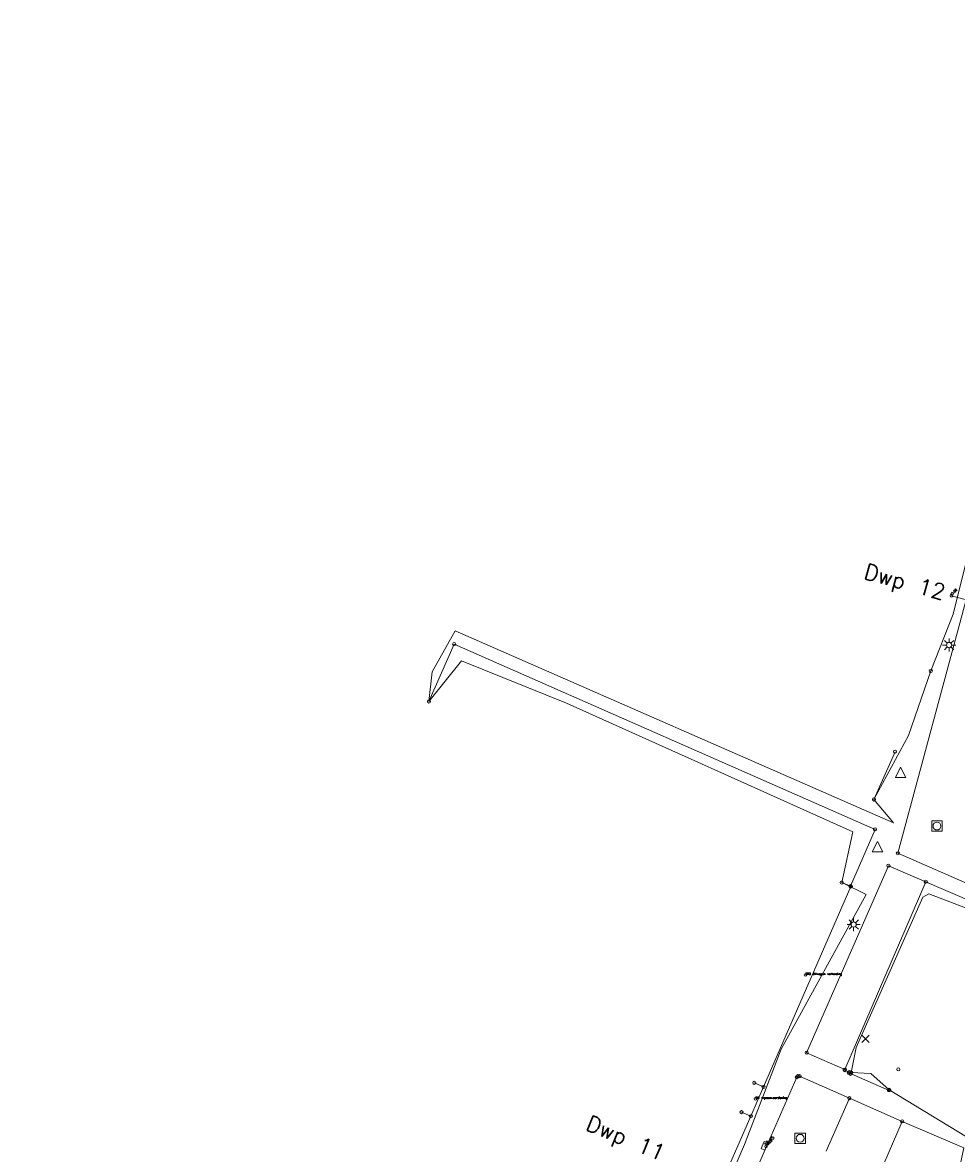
# Model space of a CAD drawing. Header units: metres. Extents: x 131067 to 131441, y 398248 to 398639.
# Tile 3 of 10: x 131070 to 131160, y 398385 to 398493. Entities that reach past the tile are written whole.
import ezdxf
from ezdxf.enums import TextEntityAlignment as Align

# ---------------------------------------------------------------- set-up
doc = ezdxf.new("R2010")
doc.units = ezdxf.units.M
doc.header["$MEASUREMENT"] = 0
doc.linetypes.add('DGN Style 2', pattern=[9.223424, 5.534055, -3.68937])
doc.linetypes.add('DGN Style 3', pattern=[12.912794, 9.223424, -3.68937])
for name, color, linetype, lineweight in [('DUMMY-LINE', 6, 'Continuous', 0), ('DUMMY-POINT', 42, 'Continuous', 0), ('gg-afsc-erfafscheiding', 100, 'Continuous', 0), ('gg-afsc-muur', 40, 'Continuous', 13), ('gg-knt-verharding', 7, 'Continuous', 0), ('gg-knt-verharding nz', 7, 'DGN Style 2', 0), ('gt-grn-groengrens', 62, 'Continuous', 0), ('gt-symb-kolk', 7, 'Continuous', 0), ('gt-symb-lichtmast', 7, 'Continuous', 0), ('gt-symb-rioolschacht', 7, 'Continuous', 0), ('gt-symb-waterafsluiter', 4, 'Continuous', 0), ('lm-lijn-dwarsprofiel', 40, 'DGN Style 3', 0), ('lm-text-dwarsprofiel Tilburg', 40, 'DGN Style 3', 0), ('LM-TEXT-HOOGTE BOVENKANT KOLK', 1, 'Continuous', 0), ('LM-TEXT-INSTROOM HOOGTE', 141, 'Continuous', 0), ('LM-TEXT-MAAIVELDHOOGTE', 211, 'Continuous', 0), ('meetpunt', 252, 'Continuous', 0), ('PNTS', 1, 'Continuous', 0), ('TOPO', 6, 'Continuous', 0)]:
    doc.layers.add(name, color=color, linetype=linetype, lineweight=lineweight)
doc.styles.add('PTXT', font='txt.shx', dxfattribs={"width": 0.75})
doc.styles.get("Standard").update_dxf_attribs({"font": 'txt.shx'})

# ---------------------------------------------------------------- blocks, each defined once
blk = doc.blocks.new('spt9')
blk.add_circle((0, 0), 1.5)
blk = doc.blocks.new('SPT2')
blk.add_circle((0, 0), 2.5)
blk = doc.blocks.new('gg0-RS')
at = {"flags": 128}
blk.add_lwpolyline([(-5, -5), (5, -5), (5, 5), (-5, 5), (-5, -5)], close=True, dxfattribs=at)
blk.add_circle((0, 0), 3.75)
blk = doc.blocks.new('gg0-WAFSL')
for p, q in [((-5, -3.3), (0, 6.7)), ((0, 6.7), (5, -3.3)), ((5, -3.3), (-5, -3.3))]:
    blk.add_line(p, q)
blk = doc.blocks.new('gg0-LMAST')
for p, q in [((-1.8, 1.7), (-4.5, 4.4)), ((-0.1, 2.5), (-0.1, 6.2)), ((1.7, 1.7), (4.4, 4.4)), ((-2.5, 0), (-6.3, 0)), ((-1.8, -1.8), (-4.5, -4.5)), ((-0.1, -2.5), (-0.1, -6.3)), ((4.4, -4.5), (1.7, -1.8)), ((2.5, 0), (6.2, 0))]:
    blk.add_line(p, q)
blk.add_circle((-0.1, 0), 2.5)
blk = doc.blocks.new('SPT10')
at = {"linetype": 'Continuous', "ltscale": 10}
for p, q in [((-3.5, -3.5), (3.5, 3.5)), ((3.5, -3.5), (-3.5, 3.5))]:
    blk.add_line(p, q, dxfattribs=at)
blk = doc.blocks.new('gg0-KOLK')
at = {"flags": 128}
blk.add_lwpolyline([(0, 0), (3.75, 0), (3.75, 4), (-3.75, 4), (-3.75, 0), (0, 0)], dxfattribs=at)

msp = doc.modelspace()

# ---------------------------------------------------------------- linework, layer by layer
at = {"layer": 'DUMMY-LINE', "flags": 128}
for points in [[(131153.59, 398416.94), (131151.73, 398419.16), (131155.02, 398425.26), (131157.15, 398431.42), (131159.29, 398436.83), (131162.18, 398448.46), (131161.11, 398449.86), (131165.33, 398455.12), (131169.29, 398472.28), (131172.03, 398490.74), (131172.68, 398495.54)], [(131150.99, 398410.1), (131148.65, 398411.23), (131149.71, 398416.07), (131122.38, 398428.34), (131112.36, 398432.37), (131109.27, 398428.51), (131109.56, 398431.32), (131111.78, 398435.24), (131153.59, 398416.94)], [(131070.5, 398352.82), (131077.01, 398367.53), (131079.45, 398370.74), (131082.89, 398364.76), (131093.33, 398359.98), (131109.25, 398352.49), (131121.41, 398347.16), (131123.68, 398348.05), (131129.68, 398361.98), (131132.84, 398371.08), (131139.39, 398386.23), (131142.89, 398395.34), (131150.99, 398410.1)], [(131151.42, 398393.01), (131149.55, 398393.11), (131150.02, 398395.49), (131156.39, 398409.84), (131156.98, 398410.14), (131167.31, 398406.21), (131182.37, 398399.44), (131201.97, 398390.88), (131210.83, 398386.57)], [(131153.19, 398391.45), (131151.42, 398393.01)], [(131153.19, 398391.45), (131162.19, 398385.97), (131166.95, 398381.88), (131161.91, 398364.78), (131157.42, 398343.84), (131158.29, 398340.47), (131158.01, 398331.72), (131159.34, 398330.67)]]:
    msp.add_lwpolyline(points, dxfattribs=at)
at = {"layer": 'gg-afsc-erfafscheiding', "flags": 128}
msp.add_lwpolyline([(131149.55, 398393.11), (131149.5, 398392.98)], dxfattribs=at)
at = {"layer": 'gg-afsc-muur', "flags": 128}
msp.add_lwpolyline([(131153.74, 398423.71), (131151.73, 398419.16)], dxfattribs=at)
at = {"layer": 'gg-knt-verharding', "flags": 128}
for points in [[(131218.82, 398385.66), (131154.01, 398414.02), (131162.79, 398446.59)], [(131111.67, 398433.99), (131109.27, 398428.51)], [(131111.67, 398433.99), (131151.83, 398416.3)], [(131151.83, 398416.3), (131149.48, 398410.88), (131149.53, 398410.85), (131141.19, 398391.73), (131139.98, 398388.93), (131132.61, 398372.07), (131131.72, 398372.45)], [(131149.33, 398393.06), (131149.36, 398393.15), (131148.94, 398393.33), (131148.95, 398393.38), (131145.3, 398394.99), (131153.11, 398412.84), (131164.51, 398407.93)], [(131149.48, 398410.88), (131148.65, 398411.23)], [(131149.33, 398393.06), (131153.17, 398391.4)], [(131141.19, 398391.73), (131140.31, 398392.12)], [(131153.17, 398391.4), (131153.19, 398391.45)], [(131139.98, 398388.93), (131139.09, 398389.32)], [(131154.42, 398388.44), (131160.31, 398385.91), (131158.99, 398379.73), (131156.98, 398370.13), (131156.66, 398368.64), (131151.99, 398346.3), (131151.72, 398344.98), (131149.71, 398335.46), (131140.7, 398339.45), (131138.1, 398340.6), (131129.57, 398344.36)]]:
    msp.add_lwpolyline(points, dxfattribs=at)
msp.add_lwpolyline([(131134.88, 398370.91), (131141.48, 398386.03), (131144.37, 398392.66, -0.433861), (131144.64, 398392.75), (131149.38, 398390.66), (131154.42, 398388.44), (131151.32, 398381.3)], format="xyb", dxfattribs=at)
at = {"layer": 'gg-knt-verharding nz', "flags": 128}
msp.add_lwpolyline([(131149.38, 398390.66), (131139.57, 398368.24)], dxfattribs=at)
at = {"layer": 'gt-grn-groengrens', "flags": 128}
msp.add_lwpolyline([(131148.95, 398393.38), (131156.68, 398411.31)], dxfattribs=at)
at = {"layer": 'lm-lijn-dwarsprofiel', "linetype": 'Continuous'}
msp.add_line((131159.13, 398438.59), (131177.93, 398433.44), dxfattribs=at)

# ---------------------------------------------------------------- block references
at = {"layer": 'DUMMY-POINT', "xscale": 0.1, "yscale": 0.1, "zscale": 0.1}
msp.add_blockref('SPT10', (131150.93, 398396.33), dxfattribs=at)
at = {"layer": 'gt-symb-kolk', "xscale": 0.1, "yscale": 0.1, "zscale": 0.1, "rotation": 66.42135027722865}
msp.add_blockref('gg0-KOLK', (131141.48, 398386.03, 13.33), dxfattribs=at)
at = {"layer": 'gt-symb-lichtmast', "xscale": 0.1, "yscale": 0.1, "zscale": 0.1}
for p in [(131158.91, 398433.89, 17.42), (131149.8, 398407.22, 17.57)]:
    msp.add_blockref('gg0-LMAST', p, dxfattribs=at)
at = {"layer": 'gt-symb-rioolschacht', "xscale": 0.1, "yscale": 0.1, "zscale": 0.1}
for p in [(131157.74, 398416.62, 13.35), (131144.69, 398386.83, 13.44)]:
    msp.add_blockref('gg0-RS', p, dxfattribs=at)
at = {"layer": 'gt-symb-waterafsluiter', "xscale": 0.1, "yscale": 0.1, "zscale": 0.1}
for p in [(131154.27, 398421.58, 13.55), (131152.07, 398414.48, 13.55)]:
    msp.add_blockref('gg0-WAFSL', p, dxfattribs=at)
at = {"layer": 'LM-TEXT-HOOGTE BOVENKANT KOLK', "xscale": 0.05, "yscale": 0.05, "zscale": 0.1}
msp.add_blockref('SPT2', (131141.43, 398386.05, 13.45), dxfattribs=at)
at = {"layer": 'LM-TEXT-MAAIVELDHOOGTE', "xscale": 0.05, "yscale": 0.05, "zscale": 0.1}
msp.add_blockref('SPT2', (131159.13, 398438.59, 13.58), dxfattribs=at)
at = {"layer": 'meetpunt', "xscale": 0.1, "yscale": 0.1, "zscale": 0.1}
for p in [(131111.67, 398433.99, 13.55), (131109.27, 398428.51), (131153.74, 398423.71), (131151.73, 398419.16), (131151.83, 398416.3, 13.53), (131154.01, 398414.02, 14.65), (131153.11, 398412.84, 13.54), (131148.65, 398411.23), (131156.68, 398411.31), (131149.48, 398410.88, 13.58), (131149.53, 398410.85, 13.56), (131145.3, 398394.99, 13.46), (131148.94, 398393.33, 13.51), (131148.95, 398393.38, 13.51), (131149.33, 398393.06, 13.47), (131149.36, 398393.15, 13.49), (131149.5, 398392.98), (131149.55, 398393.11), (131140.31, 398392.12), (131144.37, 398392.66, 13.35), (131144.48, 398392.76, 13.36), (131144.64, 398392.75, 13.37), (131141.19, 398391.73, 13.53), (131153.17, 398391.4), (131153.19, 398391.45), (131149.38, 398390.66, 13.39), (131139.09, 398389.32), (131139.98, 398388.93, 13.54), (131154.42, 398388.44, 13.3)]:
    msp.add_blockref('spt9', p, dxfattribs=at)
at = {"layer": 'PNTS', "xscale": 0.1, "yscale": 0.1, "zscale": 0.1}
for p in [(131157.15, 398431.42), (131153.74, 398423.71), (131154.05, 398393.4)]:
    msp.add_blockref('spt9', p, dxfattribs=at)
at = {"layer": 'TOPO', "xscale": 0.05, "yscale": 0.05, "zscale": 0.1}
for p in [(131145.2, 398402.41), (131140.43, 398390.6)]:
    msp.add_blockref('SPT2', p, dxfattribs=at)

# ---------------------------------------------------------------- texts
at = {"layer": 'lm-text-dwarsprofiel Tilburg'}
for s, rotation, p in [('Dwp 12', 344.6782, (131158.29, 398438.16)), ('Dwp 11', 337.3006, (131131.4, 398384.64))]:
    msp.add_text(s, height=1.5, rotation=rotation, dxfattribs=at).set_placement(p, align=Align.RIGHT)
at = {"layer": 'LM-TEXT-HOOGTE BOVENKANT KOLK', "style": 'PTXT'}
msp.add_text('13.45', height=0.3, rotation=45, dxfattribs=at).set_placement((131141.43, 398386.05))
at = {"layer": 'LM-TEXT-INSTROOM HOOGTE', "style": 'PTXT'}
msp.add_text('13.33', height=0.2, rotation=45, dxfattribs=at).set_placement((131141.48, 398386.03))
at = {"layer": 'LM-TEXT-MAAIVELDHOOGTE', "style": 'PTXT'}
msp.add_text('13.58', height=0.2, rotation=45, dxfattribs=at).set_placement((131159.13, 398438.59))
at = {"layer": 'TOPO', "style": 'PTXT'}
for s, p in [('OTD OV=open verharding', (131145.2, 398402.41)), ('GR =groenvoorziening', (131140.43, 398390.6))]:
    msp.add_text(s, height=0.2, dxfattribs=at).set_placement(p)

doc.saveas('drawing.dxf')
